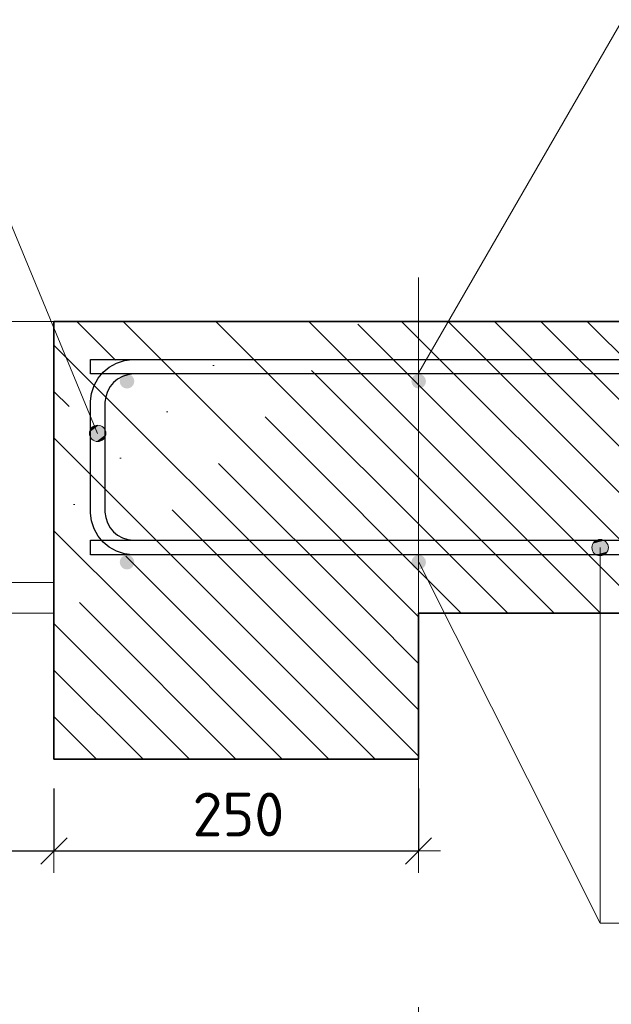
# Model space of a CAD drawing. Header units: metres. Extents: x -38 to 93, y -15 to 21.
# Tile 113 of 152: x 88.443 to 88.849, y -4.564 to -3.889. Entities that reach past the tile are written whole.
import ezdxf

# ---------------------------------------------------------------- set-up
doc = ezdxf.new("R2010")
doc.units = ezdxf.units.M
doc.header["$PDMODE"] = 65
doc.linetypes.add('______11', pattern=[0.5, 0.4, -0.05, 0, -0.05])
doc.linetypes.add('______5', pattern=[1.1, 0.8, -0.1, 0.1, -0.1])
for name, color, linetype, lineweight in [('XR$4$Арм. стержнями верхней зоны', 180, 'Continuous', 35), ('XR$4$Арм. стержнями нижней зоны', 180, 'Continuous', 35), ('XR$4$Арм.стержн. Арматура края', 96, 'Continuous', 35), ('XR$4$ВК__отв в полу 1-2 эт', 220, 'Continuous', 25), ('XR$4$Осевая линия (1)', 7, '______5', 13), ('XR$4$Размерная линия (1)', 7, 'Continuous', 13), ('XR$6$Арм. стержнями верхней зоны', 180, 'Continuous', 35), ('XR$6$Арм. стержнями нижней зоны', 180, 'Continuous', 35), ('XR$6$Арм.стержн. Арматура края', 96, 'Continuous', 35), ('XR$6$ВК__отв в полу 1-2 эт', 220, 'Continuous', 25), ('XR$6$Осевая линия (1)', 7, '______5', 13), ('XR$6$Размерная линия (1)', 7, 'Continuous', 13)]:
    doc.layers.add(name, color=color, linetype=linetype, lineweight=lineweight)
doc.styles.add('ISOCPEUR', font='txt')
doc.dimstyles.new('DIMSTYLE_16', dxfattribs={"dimtxt": 0.03, "dimasz": 0.03, "dimexe": 0, "dimexo": 0, "dimgap": 0.015, "dimtad": 2, "dimdec": 0, "dimlfac": 1000, "dimrnd": 5, "dimzin": 12, "dimdsep": 46, "dimtxsty": 'ISOCPEUR', "dimblk1": 'ALL_ML_STRICH', "dimblk2": 'ALL_ML_STRICH', "dimsah": 1, "dimcen": 0, "dimclrd": 7, "dimclre": 256, "dimclrt": 7, "dimadec": 0, "dimazin": 0, "dimtfac": 1, "dimtdec": 0, "dimtix": 1, "dimtmove": 2, "dimatfit": 3, "dimfxl": 0, "dimtzin": 0, "dimlwd": 0, "dimlwe": -3, "dimarcsym": 0})
pattern_1 = [(0, (0.45, 0.45), (0.225, 0.225), [0.225, -0.225]), (90, (0.45, 0.45), (-0.225, 0.225), [0.225, -0.225])]
pattern_2 = [(135, (0, 0), (-0.031819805, -0.031819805), [0.4, -0.05, 0, -0.05]), (135, (-0.01591, -0.01591), (-0.031819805, -0.031819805), [0.8, -0.1, 0.1, -0.1])]

# ---------------------------------------------------------------- blocks, each defined once
blk = doc.blocks.new('ALL_ML_STRICH')
at = {"color": 0, "linetype": 'ByBlock', "lineweight": -2}
for p, q in [((0, -0.5), (0, 0.5)), ((-0.3, -0.3), (0.3, 0.3)), ((-1, 0), (0.5, 0))]:
    blk.add_line(p, q, dxfattribs=at)
blk = doc.blocks.new('*D96')
at = {"layer": 'DEFPOINTS', "color": 7, "linetype": 'Continuous', "lineweight": 13, "transparency": 33554687}
for p in [(88.28635, -4.29585), (88.46635, -4.39585), (88.28635, -4.45873)]:
    blk.add_point(p, dxfattribs=at)
at = {"layer": 'XR$4$Размерная линия (1)', "color": 9, "linetype": 'Continuous', "lineweight": -2, "true_color": 0xc7c7c7, "transparency": 33554687}
for p, q in [((88.28635, -4.31585), (88.28635, -4.45873)), ((88.46635, -4.41585), (88.46635, -4.45873))]:
    blk.add_line(p, q, dxfattribs=at)
at = {"layer": 'XR$4$Размерная линия (1)', "color": 7, "linetype": 'Continuous', "lineweight": -2, "transparency": 33554687}
blk.add_line((88.28635, -4.45873), (88.46635, -4.45873), dxfattribs=at)
at = {"layer": 'XR$4$Размерная линия (1)', "color": 7, "linetype": 'Continuous', "lineweight": 13, "transparency": 33554687, "xscale": 0.03, "yscale": 0.03, "zscale": 0.03, "rotation": 180}
blk.add_blockref('ALL_ML_STRICH', (88.28635, -4.45873), dxfattribs=at)
at = {"layer": 'XR$4$Размерная линия (1)', "color": 7, "linetype": 'Continuous', "lineweight": 13, "transparency": 33554687, "xscale": 0.03, "yscale": 0.03, "zscale": 0.03}
blk.add_blockref('ALL_ML_STRICH', (88.46635, -4.45873), dxfattribs=at)
at = {"layer": 'XR$4$Размерная линия (1)', "color": 7, "linetype": 'Continuous', "lineweight": 13, "transparency": 33554687, "insert": (88.38085, -4.43373), "char_height": 0.03, "width": 0.09, "attachment_point": 5, "style": 'ISOCPEUR'}
blk.add_mtext('\\A1;{180}', dxfattribs=at)
blk = doc.blocks.new('*D97')
at = {"layer": 'DEFPOINTS', "color": 7, "linetype": 'Continuous', "lineweight": 13, "transparency": 33554687}
for p in [(88.46635, -4.39585), (88.71635, -4.39585), (88.46635, -4.45873)]:
    blk.add_point(p, dxfattribs=at)
at = {"layer": 'XR$4$Размерная линия (1)', "color": 9, "linetype": 'Continuous', "lineweight": -2, "true_color": 0xc7c7c7, "transparency": 33554687}
for p, q in [((88.46635, -4.41585), (88.46635, -4.45873)), ((88.71635, -4.41585), (88.71635, -4.45873))]:
    blk.add_line(p, q, dxfattribs=at)
at = {"layer": 'XR$4$Размерная линия (1)', "color": 7, "linetype": 'Continuous', "lineweight": -2, "transparency": 33554687}
blk.add_line((88.46635, -4.45873), (88.71635, -4.45873), dxfattribs=at)
at = {"layer": 'XR$4$Размерная линия (1)', "color": 7, "linetype": 'Continuous', "lineweight": 13, "transparency": 33554687, "xscale": 0.03, "yscale": 0.03, "zscale": 0.03, "rotation": 180}
blk.add_blockref('ALL_ML_STRICH', (88.46635, -4.45873), dxfattribs=at)
at = {"layer": 'XR$4$Размерная линия (1)', "color": 7, "linetype": 'Continuous', "lineweight": 13, "transparency": 33554687, "xscale": 0.03, "yscale": 0.03, "zscale": 0.03}
blk.add_blockref('ALL_ML_STRICH', (88.71635, -4.45873), dxfattribs=at)
at = {"layer": 'XR$4$Размерная линия (1)', "color": 7, "linetype": 'Continuous', "lineweight": 13, "transparency": 33554687, "insert": (88.59285, -4.43373), "char_height": 0.03, "width": 0.09, "attachment_point": 5, "style": 'ISOCPEUR'}
blk.add_mtext('\\A1;{250}', dxfattribs=at)
blk = doc.blocks.new('*D685')
at = {"layer": 'DEFPOINTS', "color": 7, "linetype": 'Continuous', "lineweight": 13, "transparency": 33554687}
for p in [(88.28635, -4.29585), (88.46635, -4.39585), (88.28635, -4.45873)]:
    blk.add_point(p, dxfattribs=at)
at = {"layer": 'XR$6$Размерная линия (1)', "color": 9, "linetype": 'Continuous', "lineweight": -2, "true_color": 0xc7c7c7, "transparency": 33554687}
for p, q in [((88.28635, -4.31585), (88.28635, -4.45873)), ((88.46635, -4.41585), (88.46635, -4.45873))]:
    blk.add_line(p, q, dxfattribs=at)
at = {"layer": 'XR$6$Размерная линия (1)', "color": 7, "linetype": 'Continuous', "lineweight": -2, "transparency": 33554687}
blk.add_line((88.28635, -4.45873), (88.46635, -4.45873), dxfattribs=at)
at = {"layer": 'XR$6$Размерная линия (1)', "color": 7, "linetype": 'Continuous', "lineweight": 13, "transparency": 33554687, "xscale": 0.03, "yscale": 0.03, "zscale": 0.03, "rotation": 180}
blk.add_blockref('ALL_ML_STRICH', (88.28635, -4.45873), dxfattribs=at)
at = {"layer": 'XR$6$Размерная линия (1)', "color": 7, "linetype": 'Continuous', "lineweight": 13, "transparency": 33554687, "xscale": 0.03, "yscale": 0.03, "zscale": 0.03}
blk.add_blockref('ALL_ML_STRICH', (88.46635, -4.45873), dxfattribs=at)
at = {"layer": 'XR$6$Размерная линия (1)', "color": 7, "linetype": 'Continuous', "lineweight": 13, "transparency": 33554687, "insert": (88.38085, -4.43373), "char_height": 0.03, "width": 0.09, "attachment_point": 5, "style": 'ISOCPEUR'}
blk.add_mtext('\\A1;{180}', dxfattribs=at)
blk = doc.blocks.new('*D686')
at = {"layer": 'DEFPOINTS', "color": 7, "linetype": 'Continuous', "lineweight": 13, "transparency": 33554687}
for p in [(88.46635, -4.39585), (88.71635, -4.39585), (88.46635, -4.45873)]:
    blk.add_point(p, dxfattribs=at)
at = {"layer": 'XR$6$Размерная линия (1)', "color": 9, "linetype": 'Continuous', "lineweight": -2, "true_color": 0xc7c7c7, "transparency": 33554687}
for p, q in [((88.46635, -4.41585), (88.46635, -4.45873)), ((88.71635, -4.41585), (88.71635, -4.45873))]:
    blk.add_line(p, q, dxfattribs=at)
at = {"layer": 'XR$6$Размерная линия (1)', "color": 7, "linetype": 'Continuous', "lineweight": -2, "transparency": 33554687}
blk.add_line((88.46635, -4.45873), (88.71635, -4.45873), dxfattribs=at)
at = {"layer": 'XR$6$Размерная линия (1)', "color": 7, "linetype": 'Continuous', "lineweight": 13, "transparency": 33554687, "xscale": 0.03, "yscale": 0.03, "zscale": 0.03, "rotation": 180}
blk.add_blockref('ALL_ML_STRICH', (88.46635, -4.45873), dxfattribs=at)
at = {"layer": 'XR$6$Размерная линия (1)', "color": 7, "linetype": 'Continuous', "lineweight": 13, "transparency": 33554687, "xscale": 0.03, "yscale": 0.03, "zscale": 0.03}
blk.add_blockref('ALL_ML_STRICH', (88.71635, -4.45873), dxfattribs=at)
at = {"layer": 'XR$6$Размерная линия (1)', "color": 7, "linetype": 'Continuous', "lineweight": 13, "transparency": 33554687, "insert": (88.59285, -4.43373), "char_height": 0.03, "width": 0.09, "attachment_point": 5, "style": 'ISOCPEUR'}
blk.add_mtext('\\A1;{250}', dxfattribs=at)

msp = doc.modelspace()

# ---------------------------------------------------------------- hatches: boundary and pattern name
at = {"linetype": 'Continuous', "lineweight": 13, "transparency": 33554687}
h = msp.add_hatch(dxfattribs=at)
h.set_pattern_fill('____', scale=0.225, style=0, pattern_type=2)
h.set_pattern_definition(pattern_1)
h.paths.add_polyline_path([(88.46635, -4.09585), (88.28635, -4.09585), (88.28635, -4.29585), (88.46635, -4.29585)], flags=0)
h = msp.add_hatch(dxfattribs=at)
h.set_pattern_fill('____', scale=0.225, style=0, pattern_type=2)
h.set_pattern_definition(pattern_1)
h.paths.add_polyline_path([(88.46635, -4.09585), (88.28635, -4.09585), (88.28635, -4.29585), (88.46635, -4.29585)], flags=0)
h = msp.add_hatch(dxfattribs=at)
h.set_pattern_fill('__________540', scale=0.015, style=0, pattern_type=2)
h.set_pattern_definition(pattern_2)
h.paths.add_polyline_path([(88.46635, -4.09585), (88.46635, -4.29585), (89.05475, -4.29585), (89.05475, -4.09585)], flags=0)
h = msp.add_hatch(dxfattribs=at)
h.set_pattern_fill('__________540', scale=0.015, style=0, pattern_type=2)
h.set_pattern_definition(pattern_2)
h.paths.add_polyline_path([(88.46635, -4.09585), (88.46635, -4.29585), (89.05475, -4.29585), (89.05475, -4.09585)], flags=0)
at = {"linetype": 'Continuous', "lineweight": 25, "transparency": 33554687}
h = msp.add_hatch(dxfattribs=at)
h.set_pattern_fill('__________540', scale=0.015, style=0, pattern_type=2)
h.set_pattern_definition(pattern_2)
h.paths.add_polyline_path([(88.71635, -4.29585), (88.46635, -4.29585), (88.46635, -4.39585), (88.71635, -4.39585)], flags=0)
h = msp.add_hatch(dxfattribs=at)
h.set_pattern_fill('__________540', scale=0.015, style=0, pattern_type=2)
h.set_pattern_definition(pattern_2)
h.paths.add_polyline_path([(88.71635, -4.29585), (88.46635, -4.29585), (88.46635, -4.39585), (88.71635, -4.39585)], flags=0)
at = {"layer": 'XR$4$Арм. стержнями верхней зоны', "linetype": 'Continuous', "lineweight": 50, "transparency": 33554687}
for points in [[(88.52147, -4.13685), (88.52109, -4.13493), (88.52001, -4.13331), (88.51839, -4.13223), (88.51647, -4.13185), (88.51456, -4.13223), (88.51294, -4.13331), (88.51186, -4.13493), (88.51147, -4.13685), (88.51186, -4.13876), (88.51294, -4.14038), (88.51456, -4.14147), (88.51647, -4.14185), (88.51839, -4.14147), (88.52001, -4.14038), (88.52109, -4.13876)], [(88.72147, -4.13685), (88.72109, -4.13493), (88.72001, -4.13331), (88.71839, -4.13223), (88.71647, -4.13185), (88.71456, -4.13223), (88.71294, -4.13331), (88.71186, -4.13493), (88.71147, -4.13685), (88.71186, -4.13876), (88.71294, -4.14038), (88.71456, -4.14147), (88.71647, -4.14185), (88.71839, -4.14147), (88.72001, -4.14038), (88.72109, -4.13876)]]:
    msp.add_hatch(color=4, dxfattribs=at).paths.add_polyline_path(points)
at = {"layer": 'XR$4$Арм. стержнями нижней зоны', "linetype": 'Continuous', "lineweight": 13, "transparency": 33554687}
for points in [[(88.83527, -4.25085), (88.84652, -4.25085), (88.84573, -4.24803)], [(88.83527, -4.25085), (88.84573, -4.24803), (88.83606, -4.24803)], [(88.83606, -4.25366), (88.84652, -4.25085), (88.83527, -4.25085)], [(88.83606, -4.24803), (88.84573, -4.24803), (88.84371, -4.24601)], [(88.83606, -4.24803), (88.84371, -4.24601), (88.83808, -4.24601)], [(88.83606, -4.25366), (88.84573, -4.25366), (88.84652, -4.25085)], [(88.83808, -4.24601), (88.84371, -4.24601), (88.84089, -4.24522)], [(88.83808, -4.25568), (88.84573, -4.25366), (88.83606, -4.25366)], [(88.83808, -4.25568), (88.84371, -4.25568), (88.84573, -4.25366)], [(88.84371, -4.25568), (88.83808, -4.25568), (88.84089, -4.25647)]]:
    msp.add_hatch(color=7, dxfattribs=at).paths.add_polyline_path(points)
at = {"layer": 'XR$4$Арм. стержнями нижней зоны', "linetype": 'Continuous', "lineweight": 50, "transparency": 33554687}
for points in [[(88.52147, -4.26085), (88.52109, -4.25893), (88.52001, -4.25731), (88.51839, -4.25623), (88.51647, -4.25585), (88.51456, -4.25623), (88.51294, -4.25731), (88.51186, -4.25893), (88.51147, -4.26085), (88.51186, -4.26276), (88.51294, -4.26438), (88.51456, -4.26547), (88.51647, -4.26585), (88.51839, -4.26547), (88.52001, -4.26438), (88.52109, -4.26276)], [(88.72147, -4.26085), (88.72109, -4.25893), (88.72001, -4.25731), (88.71839, -4.25623), (88.71647, -4.25585), (88.71456, -4.25623), (88.71294, -4.25731), (88.71186, -4.25893), (88.71147, -4.26085), (88.71186, -4.26276), (88.71294, -4.26438), (88.71456, -4.26547), (88.71647, -4.26585), (88.71839, -4.26547), (88.72001, -4.26438), (88.72109, -4.26276)]]:
    msp.add_hatch(color=4, dxfattribs=at).paths.add_polyline_path(points)
at = {"layer": 'XR$4$Арм.стержн. Арматура края', "linetype": 'Continuous', "lineweight": 13, "transparency": 33554687}
for points in [[(88.4971, -4.16701), (88.4919, -4.16917), (88.49081, -4.17181)], [(88.4971, -4.16701), (88.49081, -4.17181), (88.49974, -4.1681)], [(88.49974, -4.1681), (88.49081, -4.17181), (88.49116, -4.17471)], [(88.49974, -4.1681), (88.49116, -4.17471), (88.50155, -4.1704)], [(88.4919, -4.16917), (88.4971, -4.16701), (88.4942, -4.16736)], [(88.50155, -4.1704), (88.49116, -4.17471), (88.49296, -4.17701)], [(88.50155, -4.1704), (88.49296, -4.17701), (88.5019, -4.1733)], [(88.5019, -4.1733), (88.49296, -4.17701), (88.49561, -4.1781)], [(88.5019, -4.1733), (88.49561, -4.1781), (88.5008, -4.17595)], [(88.5008, -4.17595), (88.49561, -4.1781), (88.49851, -4.17775)]]:
    msp.add_hatch(color=7, dxfattribs=at).paths.add_polyline_path(points)
at = {"layer": 'XR$6$Арм. стержнями верхней зоны', "linetype": 'Continuous', "lineweight": 50, "transparency": 33554687}
for points in [[(88.52147, -4.13685), (88.52109, -4.13493), (88.52001, -4.13331), (88.51839, -4.13223), (88.51647, -4.13185), (88.51456, -4.13223), (88.51294, -4.13331), (88.51186, -4.13493), (88.51147, -4.13685), (88.51186, -4.13876), (88.51294, -4.14038), (88.51456, -4.14147), (88.51647, -4.14185), (88.51839, -4.14147), (88.52001, -4.14038), (88.52109, -4.13876)], [(88.72147, -4.13685), (88.72109, -4.13493), (88.72001, -4.13331), (88.71839, -4.13223), (88.71647, -4.13185), (88.71456, -4.13223), (88.71294, -4.13331), (88.71186, -4.13493), (88.71147, -4.13685), (88.71186, -4.13876), (88.71294, -4.14038), (88.71456, -4.14147), (88.71647, -4.14185), (88.71839, -4.14147), (88.72001, -4.14038), (88.72109, -4.13876)]]:
    msp.add_hatch(color=4, dxfattribs=at).paths.add_polyline_path(points)
at = {"layer": 'XR$6$Арм. стержнями нижней зоны', "linetype": 'Continuous', "lineweight": 13, "transparency": 33554687}
for points in [[(88.83527, -4.25085), (88.84652, -4.25085), (88.84573, -4.24803)], [(88.83527, -4.25085), (88.84573, -4.24803), (88.83606, -4.24803)], [(88.83606, -4.25366), (88.84652, -4.25085), (88.83527, -4.25085)], [(88.83606, -4.24803), (88.84573, -4.24803), (88.84371, -4.24601)], [(88.83606, -4.24803), (88.84371, -4.24601), (88.83808, -4.24601)], [(88.83606, -4.25366), (88.84573, -4.25366), (88.84652, -4.25085)], [(88.83808, -4.24601), (88.84371, -4.24601), (88.84089, -4.24522)], [(88.83808, -4.25568), (88.84573, -4.25366), (88.83606, -4.25366)], [(88.83808, -4.25568), (88.84371, -4.25568), (88.84573, -4.25366)], [(88.84371, -4.25568), (88.83808, -4.25568), (88.84089, -4.25647)]]:
    msp.add_hatch(color=7, dxfattribs=at).paths.add_polyline_path(points)
at = {"layer": 'XR$6$Арм. стержнями нижней зоны', "linetype": 'Continuous', "lineweight": 50, "transparency": 33554687}
for points in [[(88.52147, -4.26085), (88.52109, -4.25893), (88.52001, -4.25731), (88.51839, -4.25623), (88.51647, -4.25585), (88.51456, -4.25623), (88.51294, -4.25731), (88.51186, -4.25893), (88.51147, -4.26085), (88.51186, -4.26276), (88.51294, -4.26438), (88.51456, -4.26547), (88.51647, -4.26585), (88.51839, -4.26547), (88.52001, -4.26438), (88.52109, -4.26276)], [(88.72147, -4.26085), (88.72109, -4.25893), (88.72001, -4.25731), (88.71839, -4.25623), (88.71647, -4.25585), (88.71456, -4.25623), (88.71294, -4.25731), (88.71186, -4.25893), (88.71147, -4.26085), (88.71186, -4.26276), (88.71294, -4.26438), (88.71456, -4.26547), (88.71647, -4.26585), (88.71839, -4.26547), (88.72001, -4.26438), (88.72109, -4.26276)]]:
    msp.add_hatch(color=4, dxfattribs=at).paths.add_polyline_path(points)
at = {"layer": 'XR$6$Арм.стержн. Арматура края', "linetype": 'Continuous', "lineweight": 13, "transparency": 33554687}
for points in [[(88.4971, -4.16701), (88.4919, -4.16917), (88.49081, -4.17181)], [(88.4971, -4.16701), (88.49081, -4.17181), (88.49974, -4.1681)], [(88.49974, -4.1681), (88.49081, -4.17181), (88.49116, -4.17471)], [(88.49974, -4.1681), (88.49116, -4.17471), (88.50155, -4.1704)], [(88.4919, -4.16917), (88.4971, -4.16701), (88.4942, -4.16736)], [(88.50155, -4.1704), (88.49116, -4.17471), (88.49296, -4.17701)], [(88.50155, -4.1704), (88.49296, -4.17701), (88.5019, -4.1733)], [(88.5019, -4.1733), (88.49296, -4.17701), (88.49561, -4.1781)], [(88.5019, -4.1733), (88.49561, -4.1781), (88.5008, -4.17595)], [(88.5008, -4.17595), (88.49561, -4.1781), (88.49851, -4.17775)]]:
    msp.add_hatch(color=7, dxfattribs=at).paths.add_polyline_path(points)

# ---------------------------------------------------------------- linework, layer by layer
at = {"color": 7, "linetype": 'Continuous', "lineweight": 35, "transparency": 33554687}
for p, q in [((88.46635, -4.09585), (88.46635, -4.29585)), ((89.05475, -4.09585), (88.46635, -4.09585)), ((88.46635, -4.09585), (88.46635, -4.29585)), ((89.05475, -4.09585), (88.46635, -4.09585)), ((88.46635, -4.29585), (88.46635, -4.39585)), ((88.46635, -4.29585), (88.46635, -4.39585)), ((88.71635, -4.29585), (89.05475, -4.29585)), ((88.71635, -4.39585), (88.71635, -4.29585)), ((88.71635, -4.29585), (89.05475, -4.29585)), ((88.71635, -4.39585), (88.71635, -4.29585)), ((88.46635, -4.39585), (88.71635, -4.39585)), ((88.46635, -4.39585), (88.71635, -4.39585))]:
    msp.add_line(p, q, dxfattribs=at)
at = {"color": 7, "linetype": 'Continuous', "lineweight": 13, "transparency": 33554687}
msp.add_lwpolyline([(88.46635, -4.09585), (88.28635, -4.09585), (88.28635, -4.29585), (88.46635, -4.29585), (88.46635, -4.09585)], close=True, dxfattribs=at)
msp.add_lwpolyline([(88.46635, -4.09585), (88.28635, -4.09585), (88.28635, -4.29585), (88.46635, -4.29585), (88.46635, -4.09585)], close=True, dxfattribs=at)
at = {"layer": 'XR$4$Арм. стержнями верхней зоны', "color": 4, "linetype": 'Continuous', "lineweight": 25, "transparency": 33554687}
msp.add_lwpolyline([(88.49135, -4.12185), (89.05975, -4.12185), (89.05975, -4.13185), (88.49135, -4.13185), (88.49135, -4.12185)], dxfattribs=at)
at = {"layer": 'XR$4$Арм. стержнями нижней зоны', "color": 7, "linetype": 'Continuous', "lineweight": 13, "transparency": 33554687}
for p, q in [((88.83527, -4.25085), (88.83527, -4.25085)), ((88.84089, -4.24522), (88.84089, -4.24522)), ((88.84089, -4.50814), (88.84089, -4.25085)), ((88.84652, -4.25085), (88.84652, -4.25085)), ((88.84089, -4.25647), (88.84089, -4.25647)), ((88.84089, -4.50814), (89.12889, -4.50814))]:
    msp.add_line(p, q, dxfattribs=at)
at = {"layer": 'XR$4$Арм. стержнями нижней зоны', "color": 4, "linetype": 'Continuous', "lineweight": 25, "transparency": 33554687}
msp.add_lwpolyline([(88.49135, -4.24585), (89.05975, -4.24585), (89.05975, -4.25585), (88.49135, -4.25585), (88.49135, -4.24585)], dxfattribs=at)
at = {"layer": 'XR$4$Арм. стержнями нижней зоны', "color": 7, "linetype": 'Continuous', "lineweight": 13, "transparency": 33554687}
msp.add_circle((88.84089, -4.25085), 0.00563, dxfattribs=at)
at = {"layer": 'XR$4$Арм.стержн. Арматура края', "color": 7, "linetype": 'Continuous', "lineweight": 13, "transparency": 33554687}
for p, q in [((88.40342, -3.94864), (88.49635, -4.17256)), ((88.4942, -4.16736), (88.4942, -4.16736)), ((88.49116, -4.17471), (88.49116, -4.17471)), ((88.50155, -4.1704), (88.50155, -4.1704)), ((88.49851, -4.17775), (88.49851, -4.17775))]:
    msp.add_line(p, q, dxfattribs=at)
at = {"layer": 'XR$4$Арм.стержн. Арматура края', "color": 4, "linetype": 'Continuous', "lineweight": 25, "transparency": 33554687}
for points in [[(88.99135, -4.25585), (88.51992, -4.25585), (88.5147, -4.25512), (88.50926, -4.25333), (88.50425, -4.25052), (88.50013, -4.24707), (88.49668, -4.24295), (88.49387, -4.23794), (88.49208, -4.2325), (88.49135, -4.22728), (88.49135, -4.15041), (88.49208, -4.1452), (88.49387, -4.13976), (88.49668, -4.13475), (88.50013, -4.13062), (88.50425, -4.12717), (88.50926, -4.12437), (88.5147, -4.12257), (88.51992, -4.12185), (88.99135, -4.12185)], [(88.99135, -4.13185), (88.52061, -4.13185), (88.51697, -4.13235), (88.51331, -4.13356), (88.50995, -4.13544), (88.50722, -4.13772), (88.50495, -4.14044), (88.50307, -4.1438), (88.50186, -4.14747), (88.50135, -4.1511), (88.50135, -4.22659), (88.50186, -4.23022), (88.50307, -4.23389), (88.50495, -4.23725), (88.50722, -4.23997), (88.50995, -4.24225), (88.51331, -4.24413), (88.51697, -4.24534), (88.52061, -4.24585), (88.99135, -4.24585)]]:
    msp.add_lwpolyline(points, dxfattribs=at)
at = {"layer": 'XR$4$Арм.стержн. Арматура края', "color": 7, "linetype": 'Continuous', "lineweight": 13, "transparency": 33554687}
msp.add_circle((88.49635, -4.17256), 0.00563, dxfattribs=at)
at = {"layer": 'XR$4$ВК__отв в полу 1-2 эт', "color": 7, "linetype": 'Continuous', "lineweight": 13, "transparency": 33554687}
for p, q in [((88.71647, -4.13085), (88.85622, -3.88904)), ((88.71647, -4.26085), (88.84089, -4.50814))]:
    msp.add_line(p, q, dxfattribs=at)
at = {"layer": 'XR$4$Осевая линия (1)', "color": 253, "linetype": '______11', "lineweight": 13, "true_color": 0xa0a0a0, "transparency": 33554687}
msp.add_line((88.71635, -4.06574), (88.71635, -4.59887), dxfattribs=at)
at = {"layer": 'XR$6$Арм. стержнями верхней зоны', "color": 4, "linetype": 'Continuous', "lineweight": 25, "transparency": 33554687}
msp.add_lwpolyline([(88.49135, -4.12185), (89.05975, -4.12185), (89.05975, -4.13185), (88.49135, -4.13185), (88.49135, -4.12185)], dxfattribs=at)
at = {"layer": 'XR$6$Арм. стержнями нижней зоны', "color": 7, "linetype": 'Continuous', "lineweight": 13, "transparency": 33554687}
for p, q in [((88.83527, -4.25085), (88.83527, -4.25085)), ((88.84089, -4.24522), (88.84089, -4.24522)), ((88.84089, -4.50814), (88.84089, -4.25085)), ((88.84652, -4.25085), (88.84652, -4.25085)), ((88.84089, -4.25647), (88.84089, -4.25647)), ((88.84089, -4.50814), (89.12889, -4.50814))]:
    msp.add_line(p, q, dxfattribs=at)
at = {"layer": 'XR$6$Арм. стержнями нижней зоны', "color": 4, "linetype": 'Continuous', "lineweight": 25, "transparency": 33554687}
msp.add_lwpolyline([(88.49135, -4.24585), (89.05975, -4.24585), (89.05975, -4.25585), (88.49135, -4.25585), (88.49135, -4.24585)], dxfattribs=at)
at = {"layer": 'XR$6$Арм. стержнями нижней зоны', "color": 7, "linetype": 'Continuous', "lineweight": 13, "transparency": 33554687}
msp.add_circle((88.84089, -4.25085), 0.00563, dxfattribs=at)
at = {"layer": 'XR$6$Арм.стержн. Арматура края', "color": 7, "linetype": 'Continuous', "lineweight": 13, "transparency": 33554687}
for p, q in [((88.40342, -3.94864), (88.49635, -4.17256)), ((88.4942, -4.16736), (88.4942, -4.16736)), ((88.49116, -4.17471), (88.49116, -4.17471)), ((88.50155, -4.1704), (88.50155, -4.1704)), ((88.49851, -4.17775), (88.49851, -4.17775))]:
    msp.add_line(p, q, dxfattribs=at)
at = {"layer": 'XR$6$Арм.стержн. Арматура края', "color": 4, "linetype": 'Continuous', "lineweight": 25, "transparency": 33554687}
for points in [[(88.99135, -4.25585), (88.51992, -4.25585), (88.5147, -4.25512), (88.50926, -4.25333), (88.50425, -4.25052), (88.50013, -4.24707), (88.49668, -4.24295), (88.49387, -4.23794), (88.49208, -4.2325), (88.49135, -4.22728), (88.49135, -4.15041), (88.49208, -4.1452), (88.49387, -4.13976), (88.49668, -4.13475), (88.50013, -4.13062), (88.50425, -4.12717), (88.50926, -4.12437), (88.5147, -4.12257), (88.51992, -4.12185), (88.99135, -4.12185)], [(88.99135, -4.13185), (88.52061, -4.13185), (88.51697, -4.13235), (88.51331, -4.13356), (88.50995, -4.13544), (88.50722, -4.13772), (88.50495, -4.14044), (88.50307, -4.1438), (88.50186, -4.14747), (88.50135, -4.1511), (88.50135, -4.22659), (88.50186, -4.23022), (88.50307, -4.23389), (88.50495, -4.23725), (88.50722, -4.23997), (88.50995, -4.24225), (88.51331, -4.24413), (88.51697, -4.24534), (88.52061, -4.24585), (88.99135, -4.24585)]]:
    msp.add_lwpolyline(points, dxfattribs=at)
at = {"layer": 'XR$6$Арм.стержн. Арматура края', "color": 7, "linetype": 'Continuous', "lineweight": 13, "transparency": 33554687}
msp.add_circle((88.49635, -4.17256), 0.00563, dxfattribs=at)
at = {"layer": 'XR$6$ВК__отв в полу 1-2 эт', "color": 7, "linetype": 'Continuous', "lineweight": 13, "transparency": 33554687}
for p, q in [((88.71647, -4.13085), (88.85622, -3.88904)), ((88.71647, -4.26085), (88.84089, -4.50814))]:
    msp.add_line(p, q, dxfattribs=at)
at = {"layer": 'XR$6$Осевая линия (1)', "color": 253, "linetype": '______11', "lineweight": 13, "true_color": 0xa0a0a0, "transparency": 33554687}
msp.add_line((88.71635, -4.06574), (88.71635, -4.59887), dxfattribs=at)

# ---------------------------------------------------------------- dimensions: what is measured, and where the dimension line sits
at = {"layer": 'XR$4$Размерная линия (1)', "color": 7, "linetype": 'Continuous', "lineweight": 13, "transparency": 33554687}
for base, p1, p2, picture, middle in [((88.46635, -4.45873), (88.28635, -4.31585), (88.46635, -4.41585), '*D96', (88.38085, -4.43373)), ((88.71635, -4.45873), (88.46635, -4.41585), (88.71635, -4.41585), '*D97', (88.59285, -4.43373))]:
    dim = msp.add_linear_dim(base=base, p1=p1, p2=p2, dimstyle='DIMSTYLE_16', override={"dimpost": '<>', "dimclrd": 7, "dimclre": 9, "dimclrt": 7, "dimlwd": 0, "dimlwe": 65533}, dxfattribs=at)
    dim.commit()
    dim.dimension.update_dxf_attribs({"geometry": picture, "text_midpoint": middle, "dimtype": 160})
at = {"layer": 'XR$6$Размерная линия (1)', "color": 7, "linetype": 'Continuous', "lineweight": 13, "transparency": 33554687}
for base, p1, p2, picture, middle in [((88.46635, -4.45873), (88.28635, -4.31585), (88.46635, -4.41585), '*D685', (88.38085, -4.43373)), ((88.71635, -4.45873), (88.46635, -4.41585), (88.71635, -4.41585), '*D686', (88.59285, -4.43373))]:
    dim = msp.add_linear_dim(base=base, p1=p1, p2=p2, dimstyle='DIMSTYLE_16', override={"dimpost": '<>', "dimclrd": 7, "dimclre": 9, "dimclrt": 7, "dimlwd": 0, "dimlwe": 65533}, dxfattribs=at)
    dim.commit()
    dim.dimension.update_dxf_attribs({"geometry": picture, "text_midpoint": middle, "dimtype": 160})

doc.saveas('drawing.dxf')
